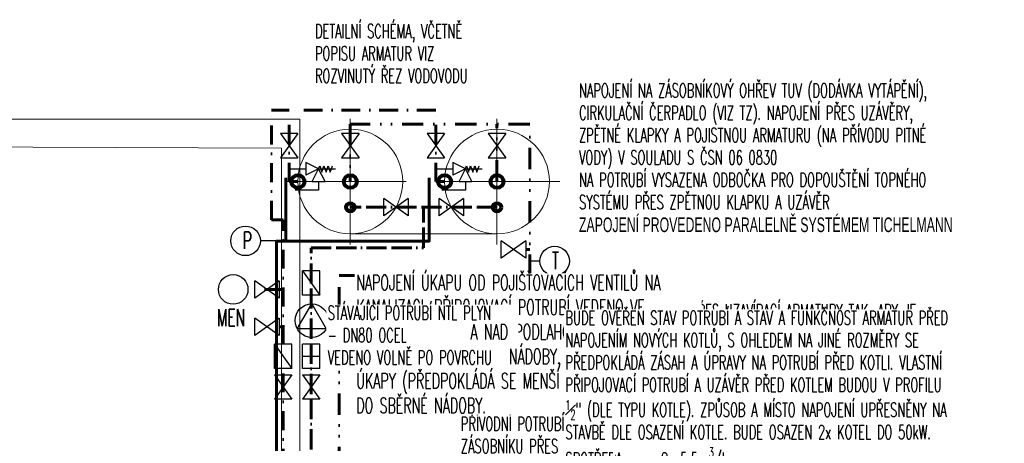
# Model space of a CAD drawing. Header units: millimetres. Extents: x -1254123 to -427507, y -785337 to -378997.
# Tile 30 of 33: x -443859 to -436811, y -471591 to -468556. Entities that reach past the tile are written whole.
import ezdxf

# ---------------------------------------------------------------- set-up
doc = ezdxf.new("R2010")
doc.units = ezdxf.units.MM
doc.header["$LTSCALE"] = 300
for name, pattern in [('ACAD_ISO11W100', [33, 12, -3, 12, -3, 0, -3]), ('DASHDOT', [1, 0.5, -0.25, 0, -0.25]), ('DIVIDE', [31.75, 12.7, -6.35, 0, -6.35, 0, -6.35])]:
    doc.linetypes.add(name, pattern=pattern)
doc.layers.get('0').update_dxf_attribs({"lineweight": 9})
doc.layers.add('___DEF', color=211, linetype='Continuous', lineweight=9, plot=False)
for name, color, linetype, lineweight in [('UT-kotle', 1, 'Continuous', 50), ('ZP-G-popis', 50, 'Continuous', 18), ('ZP35-PLYN 3kPa', 40, 'Plyn nízkotlak', 50), ('ZTI-KS-popis', 80, 'Continuous', 15), ('ZTI-KS-potrubí PŘIPOJ', 76, 'Continuous', 60), ('ZTI-V-CV', 220, 'ACAD_ISO11W100', 60), ('ZTI-V-CV-stoupačka - potrubí', 220, 'Continuous', 80), ('ZTI-V-other', 150, 'Continuous', 30), ('ZTI-V-popis', 151, 'Continuous', 15), ('ZTI-V-SV', 170, 'DASHDOT', 60), ('ZTI-V-SV-stoupačka - potrubí', 170, 'Continuous', 80), ('ZTI-V-TV', 10, 'DIVIDE', 60), ('ZTI-V-TV-stoupačka - potrubí', 10, 'Continuous', 80)]:
    doc.layers.add(name, color=color, linetype=linetype, lineweight=lineweight)
doc.styles.add('Simplex', font='simplex.shx', dxfattribs={"width": 0.65})
doc.styles.add('simplex6', font='simplex.shx', dxfattribs={"width": 0.6})
doc.linetypes.add('Plyn bez rozlišení', pattern='A,7,-3,7,-3,[11,site.shx,S=1,R=0,X=0,Y=0],-10', length=30)
doc.linetypes.add('Plyn nízkotlak', pattern='A,7,-3,7,-3,[12,site.shx,S=1,R=0,X=0,Y=0],-10', length=30)
doc.linetypes.add('Rušení', pattern='A,0,-3.5,[23,site.shx,S=1,R=0,X=0,Y=0],-6.5', length=10)

# ---------------------------------------------------------------- blocks, each defined once
blk = doc.blocks.new('čerpadlo')
at = {"lineweight": 30}
for p, q in [((0, -100), (-86.6, 50)), ((-86.6, 50), (86.6, 50)), ((86.6, 50), (0, -100))]:
    blk.add_line(p, q, dxfattribs=at)
blk.add_circle((0, 0), 100, dxfattribs=at)
blk = doc.blocks.new('ventil')
for p, q in [((62.5, 87.5), (-62.5, 87.5)), ((-62.5, -87.5), (62.5, 87.5)), ((62.5, -87.5), (-62.5, 87.5)), ((-62.5, -87.5), (62.5, -87.5))]:
    blk.add_line(p, q)

msp = doc.modelspace()

# ---------------------------------------------------------------- linework, layer by layer
at = {"layer": '___DEF', "elevation": 0.5}
msp.add_lwpolyline([(-441492.4, -470090.4), (-440442.4, -470090.4)], dxfattribs=at)
at = {"layer": 'UT-kotle', "color": 9, "linetype": 'DASHDOT', "lineweight": 15, "ltscale": 300, "elevation": 0.5}
for points in [[(-441492.4, -469265.4), (-441492.4, -470165.4)], [(-440442.4, -469265.4), (-440442.4, -470165.4)], [(-441942.4, -469715.4), (-441092.4, -469715.4)], [(-440842.4, -469715.4), (-439992.4, -469715.4)]]:
    msp.add_lwpolyline(points, dxfattribs=at)
at = {"layer": 'UT-kotle', "color": 9, "lineweight": 15, "ltscale": 10}
for centre in [(-441492.4, -469715.4, 0.5), (-440442.4, -469715.4, 0.5)]:
    msp.add_circle(centre, 375, dxfattribs=at)
at = {"layer": 'ZTI-KS-potrubí PŘIPOJ'}
msp.add_lwpolyline([(-441953.8, -469688.1), (-441953.8, -470141.8)], dxfattribs=at)
at = {"layer": 'ZTI-V-CV', "ltscale": 0.04, "elevation": 0.5}
msp.add_lwpolyline([(-440442.4, -469899.7), (-441492.4, -469899.7)], dxfattribs=at)
at = {"layer": 'ZTI-V-CV-stoupačka - potrubí', "ltscale": 25}
for centre in [(-441492.4, -469899.7, 0.5), (-440442.4, -469899.7, 0.5)]:
    msp.add_circle(centre, 30, dxfattribs=at)
at = {"layer": 'ZTI-V-other'}
for p, q in [((-441809.6, -469580.1), (-441809.6, -469670.8)), ((-441718.9, -469625.5), (-441809.6, -469580.1)), ((-441718.9, -469625.5), (-441809.6, -469670.8)), ((-441764.2, -469716.2), (-441718.9, -469625.5)), ((-441718.9, -469625.5), (-441711.3, -469602.8)), ((-441718.9, -469625.5), (-441597.9, -469625.5)), ((-441673.5, -469716.2), (-441718.9, -469625.5)), ((-441711.3, -469602.8), (-441696.2, -469648.2)), ((-441696.2, -469648.2), (-441681.1, -469602.8)), ((-441681.1, -469602.8), (-441666, -469648.2)), ((-441666, -469648.2), (-441650.8, -469602.8)), ((-441650.8, -469602.8), (-441635.7, -469648.2)), ((-441635.7, -469648.2), (-441620.6, -469602.8)), ((-440759.6, -469580.1), (-440759.6, -469670.8)), ((-440668.9, -469625.5), (-440759.6, -469580.1)), ((-440668.9, -469625.5), (-440759.6, -469670.8)), ((-440714.2, -469716.2), (-440668.9, -469625.5)), ((-440668.9, -469625.5), (-440661.3, -469602.8)), ((-440668.9, -469625.5), (-440547.9, -469625.5)), ((-440623.5, -469716.2), (-440668.9, -469625.5)), ((-440661.3, -469602.8), (-440646.2, -469648.2)), ((-440646.2, -469648.2), (-440631.1, -469602.8)), ((-440631.1, -469602.8), (-440616, -469648.2)), ((-440616, -469648.2), (-440600.8, -469602.8)), ((-440600.8, -469602.8), (-440585.7, -469648.2)), ((-440585.7, -469648.2), (-440570.6, -469602.8)), ((-441764.2, -469716.2), (-441673.5, -469716.2)), ((-440714.2, -469716.2), (-440623.5, -469716.2)), ((-440135.3, -470284.9), (-440207.3, -470284.9)), ((-441710.2, -470879.5), (-441835.2, -470879.5)), ((-441835.2, -471054.5), (-441835.2, -470879.5)), ((-441710.2, -471054.5), (-441710.2, -470879.5)), ((-441710.2, -471054.5), (-441835.2, -471054.5))]:
    msp.add_line(p, q, dxfattribs=at)
for points in [[(-441930.6, -469625.5), (-441809.6, -469625.5)], [(-440880.6, -469625.5), (-440759.6, -469625.5)], [(-441718.9, -469716.2), (-441718.9, -469776.7), (-441888.2, -469776.7)], [(-440668.9, -469716.2), (-440668.9, -469776.7), (-440838.2, -469776.7)], [(-441710.2, -470530.3), (-441710.2, -470355.3), (-441835.2, -470355.3), (-441710.2, -470530.3), (-441835.2, -470530.3), (-441835.2, -470355.3)], [(-441910.2, -471054.5), (-441910.2, -470879.5), (-442035.2, -470879.5), (-441910.2, -471054.5), (-442035.2, -471054.5), (-442035.2, -470879.5)], [(-441835.2, -470967), (-441710.2, -470967)]]:
    msp.add_lwpolyline(points, dxfattribs=at)
at = {"layer": 'ZTI-V-other', "elevation": 0.5}
msp.add_lwpolyline([(-441972.7, -470140.4), (-442136.5, -470140.4)], dxfattribs=at)
at = {"layer": 'ZTI-V-other'}
for centre in [(-442242.4, -470140.4, 0.5), (-440029.4, -470284.9), (-442330.8, -470488.3, 0.5)]:
    msp.add_circle(centre, 106, dxfattribs=at)
at = {"layer": 'ZTI-V-SV', "ltscale": 0.9, "elevation": 0.5}
for points in [[(-441972.7, -470879.5), (-441972.7, -469989.3), (-442055.6, -469989.3), (-442055.6, -469203.8), (-441930.6, -469203.8)], [(-440817.4, -469715.4), (-440880.6, -469715.4), (-440880.6, -469203.8), (-441930.6, -469203.8)], [(-441867.4, -469715.4), (-441930.6, -469715.4), (-441930.6, -469203.8)], [(-441972.7, -470488.3), (-442224.8, -470488.3)], [(-441972.7, -470756.6), (-442001.8, -470756.6)]]:
    msp.add_lwpolyline(points, dxfattribs=at)
at = {"layer": 'ZTI-V-SV-stoupačka - potrubí', "ltscale": 25}
for centre in [(-441867.4, -469715.4, 0.5), (-440817.4, -469715.4, 0.5)]:
    msp.add_circle(centre, 46, dxfattribs=at)
at = {"layer": 'ZTI-V-TV', "ltscale": 0.04, "elevation": 0.5}
msp.add_lwpolyline([(-440442.4, -469715.4), (-440442.4, -469303.8)], dxfattribs=at)
at = {"layer": 'ZTI-V-TV', "ltscale": 0.04}
msp.add_lwpolyline([(-440207.3, -470202.3), (-440236.4, -470202.3)], dxfattribs=at)
at = {"layer": 'ZTI-V-TV-stoupačka - potrubí', "ltscale": 25}
for centre in [(-441492.4, -469715.4, 0.5), (-440442.4, -469715.4, 0.5)]:
    msp.add_circle(centre, 46, dxfattribs=at)

# ---------------------------------------------------------------- block references
at = {"layer": 'ZTI-V-other', "rotation": 179.9999999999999}
for p in [(-441930.6, -469458.8), (-441492.4, -469458.8, 0.5), (-440880.6, -469458.8), (-440442.4, -469458.8, 0.5)]:
    msp.add_blockref('ventil', p, dxfattribs=at)
at = {"layer": 'ZTI-V-other', "xscale": -1}
for p, rotation in [((-441165.8, -469899.7, 0.5), 90), ((-440768.9, -469899.7, 0.5), 90), ((-440323.9, -470202.3), 90), ((-442089.3, -470488.3, 0.5), 90), ((-442089.3, -470756.6, 0.5), 90), ((-441972.7, -471186.8), 180), ((-441772.7, -471186.8), 180)]:
    msp.add_blockref('ventil', p, dxfattribs=dict(at, rotation=rotation))
at = {"layer": 'ZTI-V-other', "xscale": 1.200000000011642, "yscale": 1.200000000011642, "zscale": 1.200000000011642, "rotation": 179.9999999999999}
msp.add_blockref('čerpadlo', (-441768.1, -470711.5, 0.5), dxfattribs=at)

# ---------------------------------------------------------------- texts
at = {"layer": 'ZTI-V-other', "style": 'Simplex', "width": 0.6}
for s, p in [('P', (-442261.5, -470198.4, 0.5)), ('T', (-440048.4, -470342.9)), ('MEN', (-442447.1, -470750.7, 0.5))]:
    msp.add_text(s, height=121.6, dxfattribs=at).set_placement(p)
at = {"layer": 'ZTI-V-popis', "insert": (-439855.4, -469012.5), "char_height": 100, "width": 2706.714, "attachment_point": 1, "line_spacing_factor": 0.96, "style": 'simplex6', "bg_fill": 3, "box_fill_scale": 1.1, "bg_fill_color": 256, "bg_fill_transparency": 13394764}
msp.add_mtext('NAPOJENÍ NA ZÁSOBNÍKOVÝ OHŘEV TUV (DODÁVKA VYTÁPĚNÍ), CIRKULAČNÍ ČERPADLO (VIZ TZ). NAPOJENÍ PŘES UZÁVĚRY, ZPĚTNÉ KLAPKY A POJISTNOU ARMATURU (NA PŘÍVODU PITNÉ VODY) V SOULADU S ČSN 06 0830\\PNA POTRUBÍ VYSAZENA ODBOČKA PRO DOPOUŠTĚNÍ TOPNÉHO SYSTÉMU PŘES ZPĚTNOU KLAPKU A UZÁVĚR\\P{\\fArial|b0|i0|c238|p34;\\H1.05x;ZAPOJENÍ PROVEDENO PARALELNĚ SYSTÉMEM TICHELMANN}', dxfattribs=at)

# ---------------------------------------------------------------- next in the draw order: texts
at = {"layer": 'ZTI-V-popis', "insert": (-440701.1, -470592.8), "char_height": 100, "width": 3335.286, "attachment_point": 1, "line_spacing_factor": 0.96, "style": 'simplex6', "bg_fill": 3, "box_fill_scale": 1.1, "bg_fill_color": 256, "bg_fill_transparency": 13394764}
msp.add_mtext('ZÁSOBNÍKOVÉ OHŘÍVAČE TUV NAPOJENY PŘES UZAVÍRACÍ ARMATURY TAK, ABY JE BYLO MOŽNÉ V PŘÍPADĚ POTŘEBY ODPOJIT. NA VSTUPU STUDENÉ VODY BUDE MEZI UZÁVĚR A ZÁSOBNÍK OSAZEN POJIŠŤOVACÍ VENTIL. {\\LU UZÁVĚRŮ NA CIRKULACI BUDE VÝSTRAŽNÝ NÁPIS:} \\P{\\fArial|b0|i0|c238|p34;\\H1.05x;"PŘI UZAVŘENÍ OBOU UZÁVĚRŮ ODPOJIT CIRKULAČNÍ ČERPADLO" \\P}PŘÍVODNÍ POTRUBÍ PRO NAPOJENÍ TUV A SV V PROFILU DN40, VLASTNÍ NAPOJENÍ ZÁSOBNÍKU PŘES REDUKCI V PROFILU DLE VÝROBCE ref: 1") ', dxfattribs=at)

# ---------------------------------------------------------------- next in the draw order: linework, layer by layer
at = {"layer": 'ZTI-KS-potrubí PŘIPOJ'}
msp.add_lwpolyline([(-440927, -469688.1), (-440927, -470141.8), (-442020, -470141.8), (-442020, -473154.1), (-437371.8, -473154.1)], dxfattribs=at)
at = {"layer": 'ZTI-V-CV', "ltscale": 0.04, "elevation": 0.5}
msp.add_lwpolyline([(-440156.3, -475540.1), (-440156.3, -474586.4), (-441772.7, -474586.4), (-441772.7, -470189.3), (-440967.4, -470189.3), (-440967.4, -469899.7)], dxfattribs=at)
at = {"layer": 'ZTI-V-SV', "ltscale": 0.9, "elevation": 0.5}
msp.add_lwpolyline([(-440306.3, -475540.1), (-440306.3, -474736.4), (-441972.7, -474736.4), (-441972.7, -471054.5)], dxfattribs=at)
at = {"layer": 'ZTI-V-TV', "ltscale": 0.04, "elevation": 0.5}
msp.add_lwpolyline([(-440006.3, -475540.1), (-440006.3, -474436.4), (-441572.7, -474436.4), (-441572.7, -470389.3), (-440207.3, -470389.3), (-440207.3, -469303.8), (-441492.4, -469303.8), (-441492.4, -469715.4)], dxfattribs=at)

# ---------------------------------------------------------------- next in the draw order: texts
at = {"layer": 'ZTI-KS-popis', "insert": (-441449.9, -471374.7), "char_height": 110, "width": 2461.957, "attachment_point": 7, "line_spacing_factor": 0.96, "style": 'simplex6', "bg_fill": 3, "box_fill_scale": 1.1, "bg_fill_color": 256, "bg_fill_transparency": 13394764}
msp.add_mtext('NAPOJENÍ ÚKAPU OD POJIŠŤOVACÍCH VENTILŮ NA KANALIZACI. PŘIPOJOVACÍ POTRUBÍ VEDENO VE SPÁDU PO STĚNĚ A NAD PODLAHOU . S OHLEDEM NA INSTALACI EXPANZNÍ NÁDOBY, LZE PŘÍPADNÉ ÚKAPY (PŘEDPOKLÁDÁ SE MENŠÍ MNOŽSTVÍ) JÍMAT DO SBĚRNÉ NÁDOBY. ', dxfattribs=at)
at = {"layer": 'ZTI-V-popis', "insert": (-441745.5, -468588.4), "char_height": 100, "width": 1238.143, "attachment_point": 1, "line_spacing_factor": 0.96, "style": 'simplex6', "bg_fill": 3, "box_fill_scale": 1.1, "bg_fill_color": 256, "bg_fill_transparency": 13394764}
msp.add_mtext('DETAILNÍ SCHÉMA, VČETNĚ POPISU ARMATUR VIZ ROZVINUTÝ ŘEZ VODOVODU', dxfattribs=at)

# ---------------------------------------------------------------- next in the draw order: linework, layer by layer
at = {"layer": 'ZP35-PLYN 3kPa', "lineweight": 18, "ltscale": 0.15}
msp.add_lwpolyline([(-437727.1, -473595.9), (-441854.2, -473595.9), (-441854.2, -469267.9), (-447915.2, -469267.9)], dxfattribs=at)

# ---------------------------------------------------------------- next in the draw order: texts
at = {"layer": 'ZP-G-popis', "char_height": 100, "attachment_point": 1, "line_spacing_factor": 0.96, "style": 'simplex6', "bg_fill": 3, "box_fill_scale": 1.1, "bg_fill_color": 256, "bg_fill_transparency": 13394764}
for s, insert, width in [('\\A1;{\\Fsimplex8|c238;STÁVAJÍCÍ POTRUBÍ NTL PLYN - DN80 OCEL\\PVEDENO VOLNĚ PO POVRCHU}', (-441654.5, -470606.4), 1355.286), ('\\A1;{\\Fsimplex8|c238;BUDE OVĚŘEN STAV POTRUBÍ A STAV A FUNKČNOST ARMATUR PŘED NAPOJENÍM NOVÝCH KOTLŮ, S OHLEDEM NA JINÉ ROZMĚRY SE PŘEDPOKLÁDÁ ZÁSAH A ÚPRAVY NA POTRUBÍ PŘED KOTLI. VLASTNÍ PŘIPOJOVACÍ POTRUBÍ A UZÁVĚR PŘED KOTLEM BUDOU V PROFILU \\H0.7x;\\S1#2;\\H1.42857x;" (DLE TYPU KOTLE). ZPŮSOB A MÍSTO NAPOJENÍ UPŘESNĚNY NA STAVBĚ DLE OSAZENÍ KOTLE. BUDE OSAZEN 2x KOTEL DO 50kW. SPOTŘEBA max. 2x 5,5m\\H0.7x;\\S3^ ;\\H1.42857x;/h}', (-439952.2, -470641.4), 3003.854)]:
    msp.add_mtext(s, dxfattribs=dict(at, insert=insert, width=width))

# ---------------------------------------------------------------- next in the draw order: linework, layer by layer
at = {"layer": 'ZP35-PLYN 3kPa', "linetype": 'Plyn bez rozlišení', "lineweight": 18, "ltscale": 0.1}
msp.add_lwpolyline([(-434846.2, -474737.6), (-438034.6, -474737.6), (-438034.6, -473669.6), (-441984.1, -473669.6), (-441984.1, -469477.2), (-450295.3, -469443.5)], dxfattribs=at)
at = {"layer": 'ZP35-PLYN 3kPa', "color": 244, "linetype": 'Rušení', "lineweight": 18, "ltscale": 0.15, "true_color": 0x991b1e}
msp.add_lwpolyline([(-434846.2, -474737.6), (-438034.6, -474737.6), (-438034.6, -473669.6), (-441984.1, -473669.6), (-441984.1, -469477.2), (-450295.3, -469443.5)], dxfattribs=at)

doc.saveas('drawing.dxf')
